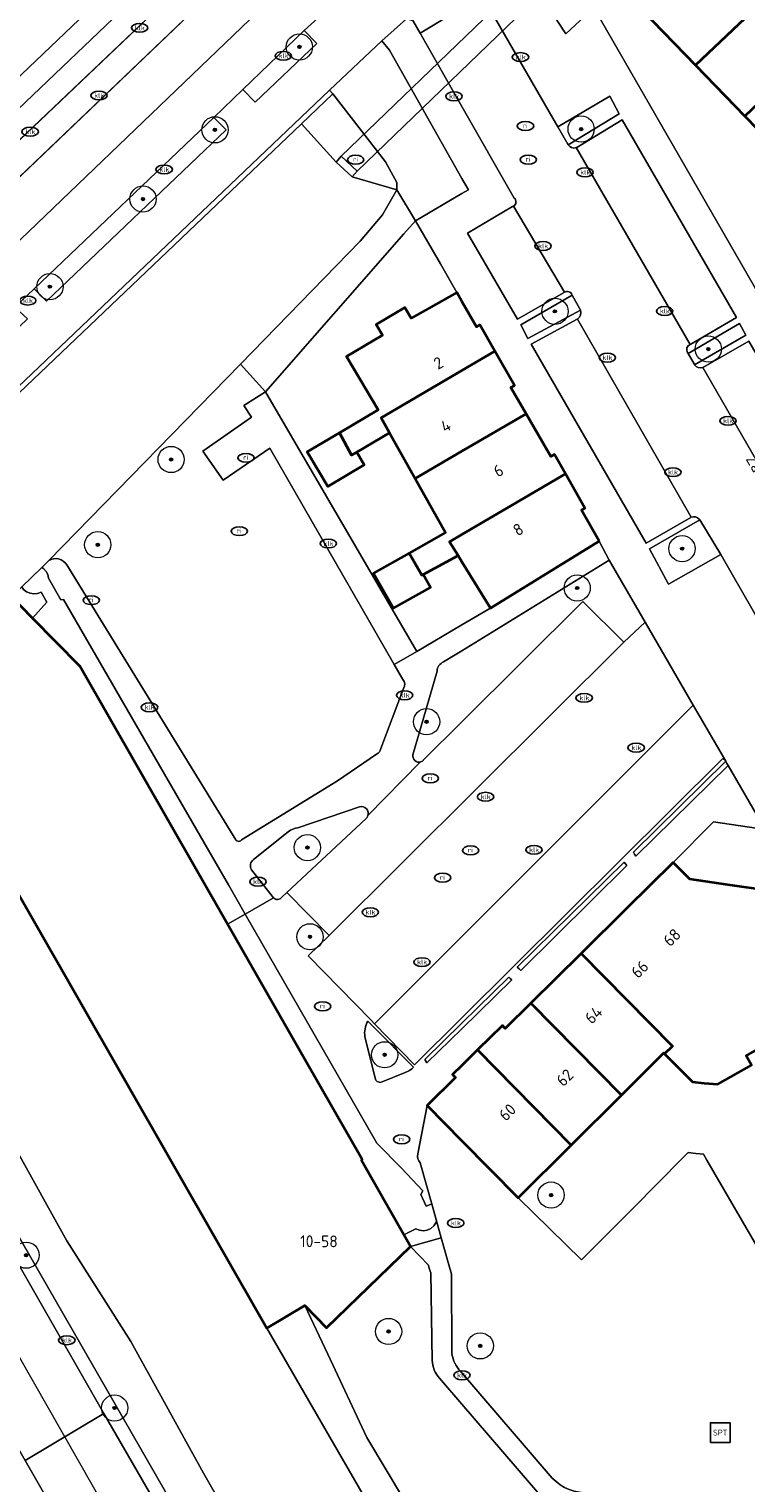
# Model space of a CAD drawing. Header units: metres. Extents: x 103671 to 105190, y 427150 to 429171.
# Tile 103 of 256: x 103967 to 104022, y 427807 to 427918. Entities that reach past the tile are written whole.
import ezdxf
from ezdxf.enums import TextEntityAlignment as Align

# ---------------------------------------------------------------- set-up
doc = ezdxf.new("R2010")
doc.units = ezdxf.units.M
for name, color, linetype, lineweight in [('B-WE-GR-BEPLANTING_CULTUUR_BODEMBEDEKKER-GV', 253, 'Continuous', 18), ('B-WE-GR-BEPLANTING_CULTUUR_HEESTERS-GV', 253, 'Continuous', 18), ('B-WE-GR-BEPLANTING_CULTUUR_ROOS-GV', 253, 'Continuous', 18), ('B-WE-GR-BOOM-S', 253, 'Continuous', 25), ('B-WE-GR-HAAG-GV', 253, 'Continuous', 13), ('B-WE-IE-MEUBILAIR-S', 253, 'Continuous', 25), ('B-WE-IE-MEUBILAIR_WEGMEUBILAIR-S', 253, 'Continuous', 25), ('B-WE-IE-TERREINAFSCHEIDING_KUNSTMATIG_MUUR-G', 253, 'IE-TERREINAFSCHEIDING_KUNSTMATIG-SO', 18), ('B-WE-IE-TERREINAFSCHEIDING_KUNSTMATIG_MUUR-GV', 253, 'Continuous', 18), ('B-WE-KW-KUNSTWERK_DUIKER-GV', 253, 'Continuous', 18), ('B-WE-OG-BEBOUWING-GV', 253, 'Continuous', 35), ('B-WE-OG-BEBOUWING-T18', 7, 'Continuous', 18), ('B-WE-OG-TERREIN_BEGROEID-GV', 253, 'Continuous', 18), ('B-WE-OG-TERREIN_ERF-GV', 253, 'Continuous', 18), ('B-WE-OG-TERREIN_OEVER-GV', 253, 'Continuous', 18), ('B-WE-OG-TERREIN_ONBEGROEID_ZAND-GV', 253, 'Continuous', 18), ('B-WE-OG-TOPOGRAFIE-T18', 7, 'Continuous', 18), ('B-WE-OG-WATER_SLOOT-GV', 253, 'Continuous', 18), ('B-WE-VH-GESLOTENVERHARDING_ASFALT-GV', 253, 'Continuous', 18), ('B-WE-VH-GESLOTENVERHARDING_BETON-GV', 253, 'Continuous', 18), ('B-WE-VH-ONVERHARD_ZAND-GV', 253, 'Continuous', 18), ('B-WE-VH-OPENVERHARDING-GV', 253, 'Continuous', 18), ('B-WE-VH-OPENVERHARDING_BETONSTRAATSTEEN-GV', 253, 'Continuous', 18), ('B-WE-VH-OPENVERHARDING_TEGEL-GV', 253, 'Continuous', 18), ('B-WE-VW-MARKERING_PICTOGRAM-G', 253, 'Continuous', 18)]:
    doc.layers.add(name, color=color, linetype=linetype, lineweight=lineweight)
doc.styles.add('NLCS-ISO', font='NLCS-ISO.ttf')
doc.styles.add('NLCS-ISO-M500-T18', font='NLCS-ISO.ttf', dxfattribs={"height": 0.9})
doc.linetypes.add('IE-TERREINAFSCHEIDING_KUNSTMATIG-SO', pattern='A,4,[82,NLCS.SHX,S=0.75,R=90,X=0,Y=0],4,-2', length=10)

# ---------------------------------------------------------------- blocks, each defined once
blk = doc.blocks.new('SIE-MEUBILAIR_PUT_KOLK-SO')
blk.add_ellipse((0, 0), major_axis=(1.25, 0), ratio=0.54)
at = {"style": 'NLCS-ISO'}
blk.add_text('klk', height=0.75, dxfattribs=at).set_placement((0.03, 0), align=Align.MIDDLE_CENTER)
blk = doc.blocks.new('SIE-MEUBILAIR_PUT_RIOOLPUT-SO')
blk.add_ellipse((0, 0), major_axis=(1.25, 0), ratio=0.54)
at = {"style": 'NLCS-ISO'}
blk.add_text('ri', height=0.75, dxfattribs=at).set_placement((-0.04, 0.07), align=Align.MIDDLE_CENTER)
blk = doc.blocks.new('SIE-WEG_SPEELTOESTEL-SO')
at = {"flags": 128}
blk.add_lwpolyline([(-3.75, -3.75), (3.75, -3.75), (3.75, 3.75), (-3.75, 3.75)], close=True, dxfattribs=at)
at = {"style": 'NLCS-ISO'}
blk.add_text('SPT', height=2.25, dxfattribs=at).set_placement((0, 0), align=Align.MIDDLE_CENTER)
blk = doc.blocks.new('SGR-BOOM_GBKN-SO')
at = {"linetype": 'ByBlock', "lineweight": 18}
h = blk.add_hatch(color=0, dxfattribs=at)
h.dxf.hatch_style = 1
edge = h.paths.add_edge_path()
edge.add_arc((0, 0), 0.25, 0, 360)
at = {"color": 0, "linetype": 'ByBlock', "lineweight": 18}
for radius in [2, 0.25]:
    blk.add_circle((0, 0), radius, dxfattribs=at)
at = {"color": 0, "linetype": 'ByBlock', "lineweight": 18, "style": 'NLCS-ISO'}
blk.add_attdef('SOORT', (2.5, 0), '', height=1.5, dxfattribs=at)

msp = doc.modelspace()

# ---------------------------------------------------------------- linework, layer by layer
at = {"layer": 'B-WE-GR-BEPLANTING_CULTUUR_BODEMBEDEKKER-GV', "flags": 128}
msp.add_lwpolyline([(103995.576, 427902.51), (103996.454, 427903.51), (103995.019, 427905.863), (103993.944, 427903.951), (103992.228, 427901.948), (103983.087, 427892.58), (103984.992, 427890.457)], close=True, dxfattribs=at)
at = {"layer": 'B-WE-GR-BEPLANTING_CULTUUR_HEESTERS-GV', "flags": 128}
for points in [[(104012.365, 427871.364), (104013.988, 427872.889), (104011.247, 427877.621), (104000, 427870.72), (103998.604, 427869.863)], [(103997.075, 427862.385), (104000, 427865.293), (104009.23, 427874.468), (104012.365, 427871.364)], [(103998.098, 427869.162), (103996.257, 427862.787)], [(103992.187, 427858.818), (103987.481, 427857.211)], [(103986.246, 427851.919), (103986.63, 427852.277), (103992.685, 427857.916)], [(103986.743, 427856.916), (103984.083, 427854.791)], [(103983.942, 427854.014), (103985.617, 427851.864)], [(103996.308, 427838.952), (103993.18, 427842.102), (103992.811, 427842.474)], [(103992.59, 427841.275), (103993.392, 427838.041)], [(103993.917, 427837.832), (103995.658, 427838.541)]]:
    msp.add_lwpolyline(points, dxfattribs=at)
at = {"layer": 'B-WE-GR-BEPLANTING_CULTUUR_HEESTERS-GV'}
for points in [[(103998.604, 427869.863, 0.296784), (103998.098, 427869.162)], [(103996.257, 427862.787, 0.5764719), (103996.858, 427862.24)], [(103996.858, 427862.24, 0.1434655), (103997.075, 427862.385)], [(103992.825, 427858.135, 0.5942045), (103992.187, 427858.818)], [(103992.685, 427857.916, 0.119507), (103992.825, 427858.135)], [(103987.481, 427857.211, 0.1282737), (103986.743, 427856.916)], [(103984.083, 427854.791, 0.3695776), (103983.942, 427854.014)], [(103985.617, 427851.864, 0.4533911), (103986.246, 427851.919)], [(103992.811, 427842.474, 0.158676), (103992.59, 427841.275)], [(103995.658, 427838.541, 0.1099996), (103996.308, 427838.952)], [(103993.392, 427838.041, 0.4203125), (103993.917, 427837.832)]]:
    msp.add_lwpolyline(points, format="xyb", dxfattribs=at)
at = {"layer": 'B-WE-GR-BEPLANTING_CULTUUR_ROOS-GV', "flags": 128}
for points in [[(104012.002, 427911.652), (104011.293, 427912.999), (104007.311, 427910.681), (104008.083, 427909.339)], [(104008.107, 427909.296), (104012.002, 427911.652)], [(104021.184, 427895.678), (104017.262, 427893.395), (104017.718, 427892.596)], [(104017.758, 427892.529), (104021.66, 427894.774), (104021.184, 427895.678)]]:
    msp.add_lwpolyline(points, dxfattribs=at)
at = {"layer": 'B-WE-GR-BEPLANTING_CULTUUR_ROOS-GV'}
for points in [[(104008.083, 427909.339, 0.045361), (104008.107, 427909.296)], [(104017.718, 427892.596, 0.0285763), (104017.758, 427892.529)]]:
    msp.add_lwpolyline(points, format="xyb", dxfattribs=at)
at = {"layer": 'B-WE-GR-BEPLANTING_CULTUUR_ROOS-GV', "flags": 128}
for points in [[(104009.045, 427896.698), (104009.038, 427896.716), (104009.031, 427896.734), (104008.425, 427897.821), (104004.483, 427895.568), (104005.038, 427894.539)], [(104018.151, 427880.703), (104014.307, 427878.486), (104015.773, 427875.78), (104019.774, 427878.056)]]:
    msp.add_lwpolyline(points, close=True, dxfattribs=at)
at = {"layer": 'B-WE-GR-HAAG-GV', "flags": 128}
for points in [[(103987.978, 427927.66), (103986.595, 427929.06), (103949.543, 427893.804)], [(103951.715, 427892.987), (103952.424, 427893.727), (103987.978, 427927.66)]]:
    msp.add_lwpolyline(points, dxfattribs=at)
for points in [[(103988.927, 427917.026), (103987.962, 427918.008), (103983.286, 427913.522), (103984.211, 427912.55)], [(103982.007, 427910.444), (103981.058, 427911.395), (103967.355, 427898.327), (103968.288, 427897.364)], [(104020.314, 427861.962), (104020.224, 427862.124), (104020.135, 427862.285), (104013.103, 427855.349), (104013.182, 427855.203), (104013.262, 427855.057)], [(104004.215, 427846.591), (104004.361, 427846.456), (104004.507, 427846.32), (104012.575, 427854.345), (104012.484, 427854.468), (104012.394, 427854.591)], [(104000, 427842.318), (103997.161, 427839.531), (103997.246, 427839.408), (103997.332, 427839.285), (104000, 427841.892), (104003.807, 427845.613), (104003.693, 427845.722), (104003.579, 427845.831)]]:
    msp.add_lwpolyline(points, close=True, dxfattribs=at)
at = {"layer": 'B-WE-IE-TERREINAFSCHEIDING_KUNSTMATIG_MUUR-G', "flags": 128}
msp.add_lwpolyline([(103945.385, 427861.344), (103945.724, 427861.554), (103945.02, 427862.768), (103942.226, 427867.581), (103944.034, 427869.302), (103950.556, 427875.508), (103987.741, 427910.895), (103990.152, 427913.19), (103989.895, 427913.457), (103941.749, 427867.66)], close=True, dxfattribs=at)
at = {"layer": 'B-WE-IE-TERREINAFSCHEIDING_KUNSTMATIG_MUUR-GV', "flags": 128}
msp.add_lwpolyline([(103945.724, 427861.554), (103945.02, 427862.768), (103942.226, 427867.581), (103944.034, 427869.302), (103950.556, 427875.508), (103987.741, 427910.895), (103990.152, 427913.19), (103989.895, 427913.457), (103941.749, 427867.66), (103945.385, 427861.344)], close=True, dxfattribs=at)
at = {"layer": 'B-WE-KW-KUNSTWERK_DUIKER-GV', "flags": 128}
msp.add_lwpolyline([(103992.014, 427907.286), (104008.397, 427923.109), (104007.102, 427924.151), (103990.792, 427908.432)], close=True, dxfattribs=at)
at = {"layer": 'B-WE-OG-BEBOUWING-GV', "flags": 128}
for points in [[(104017.838, 427915.365), (104024.498, 427921.701), (104024.376, 427921.829), (104025.644, 427923.035), (104021.701, 427927.179), (104013.734, 427919.598)], [(104028.222, 427917.791), (104024.498, 427921.701), (104017.838, 427915.365), (104021.596, 427911.488)], [(104025.355, 427907.61), (104031.946, 427913.88), (104028.222, 427917.791), (104021.596, 427911.488)], [(103991.97, 427885.855), (103994.472, 427887.338), (103993.829, 427888.483), (104000, 427892.086), (104002.515, 427893.555), (104001.369, 427895.569), (104001.099, 427895.416), (104000, 427897.348), (103999.606, 427898.04), (103997.436, 427896.806), (103996.118, 427896.076), (103995.639, 427896.885), (103993.455, 427895.591), (103993.934, 427894.782), (103991.198, 427893.162), (103993.609, 427889.092), (103990.643, 427887.336), (103991.575, 427885.621)], [(104004.896, 427888.785), (104003.73, 427890.791), (104003.999, 427890.947), (104002.515, 427893.555), (104000, 427892.086), (103993.829, 427888.483), (103994.472, 427887.338), (103996.436, 427883.844), (104000, 427885.926)], [(103995.974, 427878.169), (103996.937, 427876.477), (103997.031, 427876.528), (103999.704, 427877.986), (103999.058, 427879.03), (104000, 427879.58), (104007.905, 427884.196), (104007.055, 427885.684), (104006.786, 427885.531), (104004.896, 427888.785), (104000, 427885.926), (103996.436, 427883.844), (103998.749, 427879.729)], [(103991.97, 427885.855), (103991.575, 427885.621), (103990.643, 427887.336), (103988.188, 427885.882), (103989.758, 427883.232), (103992.546, 427884.883)], [(104010.47, 427879.082), (104009.127, 427881.432), (104009.391, 427881.597), (104007.905, 427884.196), (104000, 427879.58), (103999.058, 427879.03), (103999.704, 427877.986), (104000, 427877.507), (104002.192, 427873.963)], [(103958.226, 427873.669), (103959.43, 427871.589), (103956.073, 427869.711), (103985.099, 427819.059), (103988.009, 427820.773), (103989.65, 427819.076), (103996.068, 427825.279), (103995.558, 427826.176), (103992.336, 427831.846), (103992.39, 427831.925), (103988.015, 427839.532), (103982.104, 427849.852), (103970.824, 427869.543), (103967.231, 427873.202), (103965.615, 427874.848), (103962.65, 427877.868)], [(103997.031, 427876.528), (103996.937, 427876.477), (103995.974, 427878.169), (103993.257, 427876.643), (103994.766, 427873.958), (103997.59, 427875.545)], [(104015.471, 427839.985), (104017.587, 427837.826), (104018.494, 427837.744), (104019.542, 427837.649), (104022.1, 427839.112), (104021.698, 427839.81), (104030.191, 427844.704), (104027.729, 427848.968), (104025.154, 427853.43), (104023.528, 427852.399), (104020.304, 427852.872), (104017.388, 427853.299), (104016.12, 427854.567), (104012.567, 427851.057), (104009.101, 427847.633), (104016.06, 427840.564)], [(104009.101, 427847.633), (104005.259, 427843.838), (104012.172, 427836.815), (104015.417, 427840.041), (104015.471, 427839.985), (104016.06, 427840.564)], [(104001.193, 427840.271), (104008.343, 427833.008), (104012.172, 427836.815), (104005.259, 427843.838), (104003.297, 427841.899), (104003.083, 427842.131)], [(104008.343, 427833.008), (104001.193, 427840.271), (104000, 427839.096), (103999.284, 427838.391), (103999.515, 427838.156), (103997.356, 427836.03), (104000, 427833.344), (104004.294, 427828.982)]]:
    msp.add_lwpolyline(points, close=True, dxfattribs=at)
at = {"layer": 'B-WE-OG-TERREIN_BEGROEID-GV', "flags": 128}
for points in [[(104007.01, 427922.437), (104003.716, 427926.105), (104002.947, 427925.373), (104007.928, 427917.759), (104010.071, 427919.743)], [(103993.878, 427917.223), (103989.895, 427913.457), (103990.152, 427913.19), (103994.173, 427907.993), (103995.028, 427906.418), (103995.019, 427905.863), (103996.454, 427903.51), (104000, 427905.577), (104000.488, 427905.861), (104000, 427906.724), (103994.459, 427916.523)], [(103990.152, 427913.19), (103987.741, 427910.895), (103990.386, 427907.985), (103990.792, 427908.432), (103992.014, 427907.286), (103991.616, 427906.87), (103995.019, 427905.863), (103995.028, 427906.418), (103994.173, 427907.993)], [(104047.939, 427682.063), (104048.905, 427682.357), (104007.37, 427754.423), (104000, 427767.231), (103945.724, 427861.554), (103945.385, 427861.344), (103941.749, 427867.66), (103941.522, 427866.918), (103944.348, 427861.927), (103945.99, 427859.09), (103972.658, 427812.542), (104000, 427765.305), (104015.838, 427737.377), (104020.675, 427728.978), (104023.561, 427723.965)]]:
    msp.add_lwpolyline(points, close=True, dxfattribs=at)
for points in [[(103985.334, 427886.16), (103981.774, 427883.731), (103980.212, 427885.934), (103983.939, 427888.532), (103983.346, 427889.427), (103984.992, 427890.457), (103983.087, 427892.58), (103968.458, 427877.587)], [(103995.487, 427868.52), (103994.824, 427869.672), (103985.334, 427886.16)], [(103969.834, 427877.271), (103982.731, 427856.293)], [(103993.798, 427863.247), (103995.541, 427867.839)], [(103983.176, 427856.283), (103990.508, 427860.801), (103993.48, 427862.835)], [(103971.506, 427800.481), (103966.657, 427808.96), (103956.824, 427826.075), (103939.835, 427855.611), (103938.172, 427858.501), (103936.526, 427861.369), (103932.809, 427857.84), (103935.571, 427852.903), (103949.69, 427828.31), (103961.835, 427807.237), (103967.24, 427797.841)], [(104009.732, 427806.487), (104024.627, 427804.808), (104025.344, 427804.89), (104032.398, 427808.269), (104029.554, 427813.177), (104026.847, 427817.848), (104024.913, 427821.187), (104024.137, 427822.52), (104021.421, 427827.187), (104018.705, 427831.855), (104018.439, 427832.313), (104017.852, 427832.375), (104017.262, 427832.437), (104016.87, 427832.042), (104013.065, 427828.211), (104011.921, 427827.059), (104009.116, 427824.263), (104004.294, 427828.982), (104000, 427833.344), (103997.356, 427836.03), (103996.638, 427832.34)], [(103996.821, 427831.664), (103997.723, 427828.442), (103998.063, 427827.228), (103998.424, 427825.939), (103999.199, 427823.171), (103999.229, 427817.08)], [(103997.447, 427823.854), (103996.068, 427825.279), (103989.65, 427819.076), (103988.009, 427820.773), (103989.769, 427817.08), (103992.752, 427810.718), (103998.402, 427801.232), (104000, 427799.666), (104001.874, 427797.829), (104000.653, 427799.894), (104005.032, 427804.058), (104007.532, 427801.51), (104007.759, 427803.929)], [(103997.73, 427816.59), (103997.631, 427823.261)], [(103999.895, 427815.765), (104000, 427815.643), (104006.891, 427807.622)], [(104000, 427813.245), (103998.275, 427815.245)], [(104007.508, 427804.54), (104000, 427813.245)]]:
    msp.add_lwpolyline(points, dxfattribs=at)
at = {"layer": 'B-WE-OG-TERREIN_BEGROEID-GV'}
for points in [[(103968.458, 427877.587, -0.4244002), (103969.834, 427877.271)], [(103995.541, 427867.839, 0.3380632), (103995.487, 427868.52)], [(103993.48, 427862.835, 0.2729896), (103993.798, 427863.247)], [(103982.731, 427856.293, 0.5077691), (103983.176, 427856.283)], [(103996.638, 427832.34, 0.3006867), (103996.821, 427831.664)], [(103997.631, 427823.261, -0.0717663), (103997.447, 427823.854)], [(103998.275, 427815.245, -0.1726273), (103997.73, 427816.59)], [(103999.229, 427817.08, 0.1434977), (103999.895, 427815.765)], [(104006.891, 427807.622, 0.2190595), (104009.732, 427806.487)]]:
    msp.add_lwpolyline(points, format="xyb", dxfattribs=at)
at = {"layer": 'B-WE-OG-TERREIN_ERF-GV', "flags": 128}
for points in [[(104065.474, 427971.995), (104011.871, 427921.466), (104011.162, 427920.797), (104010.071, 427919.743), (104028.905, 427887.073), (104051.965, 427908.894), (104052.199, 427909.835), (104055.415, 427906.317), (104052.135, 427906.433), (104052.085, 427906.385), (104053.781, 427906.345), (104055.514, 427904.529), (104049.375, 427898.671), (104046.814, 427901.355), (104029.948, 427885.261), (104043.898, 427860.845), (104059.681, 427875.75)], [(104022.1, 427839.112), (104019.542, 427837.649), (104018.494, 427837.744), (104017.587, 427837.826), (104015.471, 427839.985), (104015.417, 427840.041), (104012.172, 427836.815), (104008.343, 427833.008), (104004.294, 427828.982), (104009.116, 427824.263), (104011.921, 427827.059), (104013.065, 427828.211), (104016.87, 427832.042), (104017.262, 427832.437), (104017.852, 427832.375), (104018.439, 427832.313), (104018.705, 427831.855), (104021.421, 427827.187), (104024.137, 427822.52)]]:
    msp.add_lwpolyline(points, dxfattribs=at)
for points in [[(104039.335, 427906.122), (104039.479, 427905.971), (104040.649, 427907.084), (104044.592, 427902.94), (104036.093, 427894.855), (104032.006, 427899.151), (104028.284, 427903.063), (104028.209, 427903.142), (104028.967, 427903.884), (104025.355, 427907.61), (104021.596, 427911.488), (104017.838, 427915.365), (104013.734, 427919.598), (104021.701, 427927.179), (104025.644, 427923.035), (104024.376, 427921.829), (104024.498, 427921.701), (104028.222, 427917.791), (104031.946, 427913.88), (104035.61, 427910.033)], [(103996.436, 427883.844), (103994.472, 427887.338), (103991.97, 427885.855), (103992.546, 427884.883), (103989.758, 427883.232), (103988.188, 427885.882), (103990.643, 427887.336), (103993.609, 427889.092), (103991.198, 427893.162), (103993.934, 427894.782), (103993.455, 427895.591), (103995.639, 427896.885), (103996.118, 427896.076), (103997.436, 427896.806), (103999.606, 427898.04), (103998.359, 427900.232), (103996.454, 427903.51), (103995.576, 427902.51), (103984.992, 427890.457), (103996.558, 427870.67), (104000, 427872.682), (104002.137, 427873.931), (104002.192, 427873.963), (104000, 427877.507), (103999.704, 427877.986), (103997.031, 427876.528), (103997.59, 427875.545), (103994.766, 427873.958), (103993.257, 427876.643), (103995.974, 427878.169), (103998.749, 427879.729)], [(104023.145, 427857.088), (104019.19, 427857.674), (104016.12, 427854.567), (104017.388, 427853.299), (104020.304, 427852.872), (104023.528, 427852.399), (104025.154, 427853.43)]]:
    msp.add_lwpolyline(points, close=True, dxfattribs=at)
at = {"layer": 'B-WE-OG-TERREIN_OEVER-GV', "flags": 128}
msp.add_lwpolyline([(103945.724, 427861.554), (104000, 427767.231), (104007.37, 427754.423), (104048.905, 427682.357), (104052.897, 427683.573), (104050.281, 427686.91), (104049.344, 427688.106), (104043.719, 427697.466), (104038.242, 427706.763), (104032.282, 427717.109), (104027.119, 427726.532), (104020.802, 427737.445), (104016.144, 427745.545), (104008.001, 427759.669), (104001.957, 427770.078), (103998.725, 427775.073), (103997.865, 427777.738), (103994.801, 427782.628), (103989.638, 427791.715), (103984.874, 427799.962), (103980.278, 427808), (103974.717, 427818.031), (103969.848, 427825.712), (103965.882, 427832.847)], dxfattribs=at)
msp.add_lwpolyline([(103989.769, 427817.08), (103988.009, 427820.773), (103985.099, 427819.059), (103998.491, 427795.913), (104000, 427796.768), (104001.874, 427797.829), (104000, 427799.666), (103998.402, 427801.232), (103992.752, 427810.718)], close=True, dxfattribs=at)
at = {"layer": 'B-WE-OG-TERREIN_ONBEGROEID_ZAND-GV', "flags": 128}
for points in [[(103987.978, 427927.66), (103986.595, 427929.06), (103951.977, 427896.182), (103950.41, 427894.546)], [(103942.264, 427884.846), (103950.251, 427891.65), (103953.464, 427894.663), (103987.978, 427927.66)]]:
    msp.add_lwpolyline(points, dxfattribs=at)
for points in [[(103987.962, 427918.008), (103983.286, 427913.522), (103984.211, 427912.55), (103988.927, 427917.026)], [(103981.058, 427911.395), (103967.355, 427898.327), (103968.288, 427897.364), (103982.007, 427910.444)]]:
    msp.add_lwpolyline(points, close=True, dxfattribs=at)
at = {"layer": 'B-WE-OG-WATER_SLOOT-GV', "flags": 128}
msp.add_lwpolyline([(103995.019, 427905.863), (103991.616, 427906.87), (103990.386, 427907.985), (103987.741, 427910.895), (103950.556, 427875.508), (103944.034, 427869.302), (103945.798, 427867.264), (103944.812, 427866.257), (103945.756, 427865.25), (103946.805, 427866.194), (103948.107, 427864.977), (103958.226, 427873.669), (103962.65, 427877.868), (103965.615, 427874.848), (103966.393, 427875.598), (103967.927, 427877.075), (103968.458, 427877.587), (103983.087, 427892.58), (103992.228, 427901.948), (103993.944, 427903.951)], close=True, dxfattribs=at)
for points in [[(103998.491, 427795.913), (103985.099, 427819.059), (103956.073, 427869.711)], [(103965.882, 427832.847), (103969.848, 427825.712), (103974.717, 427818.031), (103980.278, 427808), (103984.874, 427799.962)]]:
    msp.add_lwpolyline(points, dxfattribs=at)
at = {"layer": 'B-WE-VH-GESLOTENVERHARDING_ASFALT-GV', "flags": 128}
for points in [[(103950.41, 427894.546), (103951.977, 427896.182), (103986.595, 427929.06), (103996.367, 427938.374), (104000, 427941.834), (104036.916, 427976.978), (104034.44, 427979.466), (104024.677, 427970.135), (104000, 427946.752), (103991.382, 427938.586)], [(104000.789, 427930.151), (104002.765, 427932.103), (104015.74, 427944.469), (104017.021, 427945.682), (104022.057, 427950.5), (104024.162, 427952.485), (104033.551, 427961.416), (104035, 427962.773), (104041.809, 427969.239), (104036.818, 427974.165), (104028.157, 427965.903), (104000, 427939.106), (103997.742, 427936.957), (103987.978, 427927.66), (103953.464, 427894.663), (103950.251, 427891.65), (103942.264, 427884.846)], [(103991.382, 427938.586), (103987.216, 427934.53), (103949.394, 427898.488), (103946.75, 427895.977)], [(103942.839, 427873.801), (103943.775, 427874.891), (103953.269, 427884.87), (103954.355, 427885.883), (103965.876, 427896.918), (103967.355, 427898.327), (103981.058, 427911.395), (103983.286, 427913.522), (103987.962, 427918.008), (103990.062, 427919.929), (103990.462, 427920.31), (103999.228, 427928.663)], [(103990.911, 427760.53), (103994.192, 427755.107), (103995.762, 427752.131), (104011.681, 427724.44), (104020.675, 427728.978), (104015.838, 427737.377), (104000, 427765.305), (103972.658, 427812.542), (103966.657, 427808.96), (103971.506, 427800.481)]]:
    msp.add_lwpolyline(points, dxfattribs=at)
msp.add_lwpolyline([(103945.99, 427859.09), (103939.835, 427855.611), (103956.824, 427826.075), (103966.657, 427808.96), (103972.658, 427812.542)], close=True, dxfattribs=at)
at = {"layer": 'B-WE-VH-GESLOTENVERHARDING_BETON-GV', "flags": 128}
msp.add_lwpolyline([(103990.386, 427907.985), (103991.616, 427906.87), (103992.014, 427907.286), (103990.792, 427908.432)], close=True, dxfattribs=at)
at = {"layer": 'B-WE-VH-ONVERHARD_ZAND-GV', "flags": 128}
for points in [[(104020.314, 427861.962), (104020.224, 427862.124), (104020.135, 427862.285), (104013.103, 427855.349), (104013.182, 427855.203), (104013.262, 427855.057)], [(104004.215, 427846.591), (104004.361, 427846.456), (104004.507, 427846.32), (104012.575, 427854.345), (104012.484, 427854.468), (104012.394, 427854.591)], [(104000, 427842.318), (103997.161, 427839.531), (103997.246, 427839.408), (103997.332, 427839.285), (104000, 427841.892), (104003.807, 427845.613), (104003.693, 427845.722), (104003.579, 427845.831)]]:
    msp.add_lwpolyline(points, close=True, dxfattribs=at)
at = {"layer": 'B-WE-VH-OPENVERHARDING-GV', "flags": 128}
for points in [[(104010.071, 427919.743), (104007.928, 427917.759), (104002.947, 427925.373), (104000.551, 427923.704), (104001.183, 427921.336), (104001.556, 427920.687), (104007.311, 427910.681), (104011.293, 427912.999), (104012.002, 427911.652), (104008.107, 427909.296)], [(104035.817, 427861.095), (104035.82, 427861.089), (104039.844, 427863.317), (104042.151, 427859.159), (104043.898, 427860.845), (104029.948, 427885.261), (104028.905, 427887.073), (104010.071, 427919.743)], [(103995.77, 427918.912), (103993.878, 427917.223), (103994.459, 427916.523), (104000, 427906.724), (104000.488, 427905.861), (104000, 427905.577), (103996.454, 427903.51), (103998.359, 427900.232), (103999.606, 427898.04), (104000, 427897.348), (104001.099, 427895.416), (104001.369, 427895.569), (104002.515, 427893.555), (104003.999, 427890.947), (104003.73, 427890.791), (104004.896, 427888.785), (104006.786, 427885.531), (104007.055, 427885.684), (104007.905, 427884.196), (104009.391, 427881.597), (104009.127, 427881.432), (104010.47, 427879.082), (104011.247, 427877.621), (104013.988, 427872.889), (104017.652, 427866.568), (104020.135, 427862.285), (104020.224, 427862.124), (104020.314, 427861.962), (104023.145, 427857.088)], [(104003.988, 427905.241), (104000, 427912.224), (103996.806, 427917.816), (103996.253, 427918.785)], [(104008.712, 427909.086), (104008.737, 427909.096), (104008.761, 427909.107), (104012.235, 427911.209), (104020.951, 427896.121), (104017.476, 427894.098)], [(104007.754, 427898.013), (104004.246, 427896.008), (104000.417, 427902.556), (104003.867, 427904.594)], [(104009.045, 427896.698), (104005.038, 427894.539), (104004.483, 427895.568), (104008.425, 427897.821), (104008.4, 427897.865)], [(104017.5, 427880.9), (104017.481, 427880.892), (104017.462, 427880.883), (104014.069, 427878.926), (104005.275, 427894.099), (104008.787, 427895.991), (104008.799, 427895.998), (104008.81, 427896.006)], [(104017.227, 427893.457), (104017.262, 427893.395), (104021.184, 427895.678), (104021.66, 427894.774), (104017.758, 427892.529)], [(104018.381, 427892.32), (104018.408, 427892.33), (104018.434, 427892.341), (104021.893, 427894.331), (104039.602, 427863.754), (104036.065, 427861.796), (104036.057, 427861.792), (104036.048, 427861.788)], [(104028.752, 427862.432), (104019.774, 427878.056), (104015.773, 427875.78), (104014.307, 427878.486), (104018.151, 427880.703), (104018.12, 427880.754)]]:
    msp.add_lwpolyline(points, dxfattribs=at)
at = {"layer": 'B-WE-VH-OPENVERHARDING-GV'}
for points in [[(104008.107, 427909.296, 0.3569462), (104008.712, 427909.086)], [(104003.867, 427904.594, 0.0580691), (104003.937, 427904.626)], [(104003.937, 427904.626, 0.5165859), (104003.988, 427905.241)], [(104007.82, 427898.059, 0.0550097), (104007.754, 427898.013)], [(104008.4, 427897.865, 0.4441661), (104007.82, 427898.059)], [(104008.81, 427896.006, 0.3379285), (104009.045, 427896.698)], [(104017.412, 427894.076, 0.4613604), (104017.227, 427893.457)], [(104017.476, 427894.098, 0.0375672), (104017.412, 427894.076)], [(104017.758, 427892.529, 0.3304937), (104018.381, 427892.32)], [(104018.12, 427880.754, 0.3132833), (104017.5, 427880.9)]]:
    msp.add_lwpolyline(points, format="xyb", dxfattribs=at)
at = {"layer": 'B-WE-VH-OPENVERHARDING_BETONSTRAATSTEEN-GV', "flags": 128}
for points in [[(103946.75, 427895.977), (103949.394, 427898.488), (103987.216, 427934.53), (103985.986, 427936.744)], [(103941.201, 427867.622), (103941.522, 427866.918), (103941.749, 427867.66), (103989.895, 427913.457), (103993.878, 427917.223), (103995.77, 427918.912), (103990.462, 427920.31), (103990.062, 427919.929), (103987.962, 427918.008), (103988.927, 427917.026), (103984.211, 427912.55), (103983.286, 427913.522)], [(104008.083, 427909.339), (104007.311, 427910.681), (104001.556, 427920.687), (103996.806, 427917.816), (104000, 427912.224), (104003.988, 427905.241)], [(103983.286, 427913.522), (103981.058, 427911.395), (103982.007, 427910.444), (103968.288, 427897.364), (103967.355, 427898.327), (103965.876, 427896.918), (103966.827, 427896.028), (103955.252, 427884.96), (103954.355, 427885.883), (103953.269, 427884.87), (103943.775, 427874.891), (103942.839, 427873.801)], [(104012.235, 427911.209), (104008.761, 427909.107), (104008.737, 427909.096), (104008.712, 427909.086), (104017.412, 427894.076)], [(104017.476, 427894.098), (104020.951, 427896.121), (104012.235, 427911.209)], [(104017.412, 427894.076), (104008.712, 427909.086)], [(104003.867, 427904.594), (104000.417, 427902.556), (104004.246, 427896.008), (104007.754, 427898.013)], [(104003.937, 427904.626), (104007.82, 427898.059)], [(104007.82, 427898.059), (104003.937, 427904.626)], [(104008.4, 427897.865), (104008.425, 427897.821), (104009.031, 427896.734), (104009.038, 427896.716), (104009.045, 427896.698)], [(104008.81, 427896.006), (104017.5, 427880.9)], [(104017.718, 427892.596), (104017.262, 427893.395), (104017.227, 427893.457)], [(104036.048, 427861.788), (104036.025, 427861.778), (104018.381, 427892.32)], [(104018.12, 427880.754), (104018.151, 427880.703), (104019.774, 427878.056), (104028.752, 427862.432)], [(104012.365, 427871.364), (104009.23, 427874.468), (104000, 427865.293), (103997.075, 427862.385)], [(103992.685, 427857.916), (103986.63, 427852.277), (103989.856, 427848.998), (104012.365, 427871.364)], [(103996.858, 427862.24), (103996.823, 427862.205), (103992.828, 427858.138), (103992.825, 427858.135)]]:
    msp.add_lwpolyline(points, dxfattribs=at)
for points in [[(104000.551, 427923.704), (103999.228, 427928.663), (103990.462, 427920.31), (103995.77, 427918.912), (103996.253, 427918.785), (103996.806, 427917.816), (104001.556, 427920.687), (104001.183, 427921.336)], [(104008.81, 427896.006), (104008.799, 427895.998), (104008.787, 427895.991), (104005.275, 427894.099), (104014.069, 427878.926), (104017.462, 427880.883), (104017.481, 427880.892), (104017.5, 427880.9)], [(104018.434, 427892.341), (104018.408, 427892.33), (104018.381, 427892.32), (104036.025, 427861.778), (104036.048, 427861.788), (104036.057, 427861.792), (104036.065, 427861.796), (104039.602, 427863.754), (104021.893, 427894.331)], [(104017.652, 427866.568), (104013.988, 427872.889), (104012.365, 427871.364), (103989.856, 427848.998), (103988.258, 427847.444), (103993.061, 427842.53), (103993.332, 427842.253)], [(104019.911, 427862.492), (104020.135, 427862.285), (104017.652, 427866.568), (103993.332, 427842.253), (103996.384, 427839.131), (104000, 427842.721)]]:
    msp.add_lwpolyline(points, close=True, dxfattribs=at)
at = {"layer": 'B-WE-VH-OPENVERHARDING_BETONSTRAATSTEEN-GV'}
for points in [[(104008.107, 427909.296, -0.045361), (104008.083, 427909.339)], [(104008.712, 427909.086, -0.3569462), (104008.107, 427909.296)], [(104003.937, 427904.626, -0.0580691), (104003.867, 427904.594)], [(104003.988, 427905.241, -0.5165859), (104003.937, 427904.626)], [(104007.754, 427898.013, -0.0550097), (104007.82, 427898.059)], [(104007.82, 427898.059, -0.4441661), (104008.4, 427897.865)], [(104009.045, 427896.698, -0.3379285), (104008.81, 427896.006)], [(104017.227, 427893.457, -0.4613604), (104017.412, 427894.076)], [(104017.412, 427894.076, -0.0375672), (104017.476, 427894.098)], [(104017.758, 427892.529, -0.0285763), (104017.718, 427892.596)], [(104018.381, 427892.32, -0.3304937), (104017.758, 427892.529)], [(104017.5, 427880.9, -0.3132833), (104018.12, 427880.754)], [(103997.075, 427862.385, -0.1434655), (103996.858, 427862.24)], [(103992.825, 427858.135, -0.119507), (103992.685, 427857.916)]]:
    msp.add_lwpolyline(points, format="xyb", dxfattribs=at)
at = {"layer": 'B-WE-VH-OPENVERHARDING_TEGEL-GV', "flags": 128}
for points in [[(103984.992, 427890.457), (103983.346, 427889.427), (103983.939, 427888.532), (103980.212, 427885.934), (103981.774, 427883.731), (103985.334, 427886.16), (103994.824, 427869.672), (103996.558, 427870.67)], [(103967.927, 427877.075), (103966.393, 427875.598), (103966.543, 427875.395), (103966.768, 427875.214), (103967.032, 427875.098), (103967.317, 427875.054), (103967.604, 427875.087), (103967.872, 427875.192), (103968.3, 427874.431), (103967.231, 427873.202), (103970.824, 427869.543), (103982.104, 427849.852), (103982.111, 427849.856), (103983.463, 427850.63), (103982.175, 427852.869), (103969.596, 427874.632), (103969.379, 427874.596), (103968.436, 427876.246), (103968.377, 427876.519), (103968.252, 427876.768), (103968.068, 427876.978)], [(103967.231, 427873.202), (103968.3, 427874.431), (103967.872, 427875.192), (103967.604, 427875.087), (103967.317, 427875.054), (103967.032, 427875.098), (103966.768, 427875.214), (103966.543, 427875.395), (103966.393, 427875.598), (103965.615, 427874.848)], [(104004.507, 427846.32), (104004.361, 427846.456), (104004.215, 427846.591), (104012.394, 427854.591), (104012.484, 427854.468), (104012.575, 427854.345)], [(103997.723, 427828.442), (103997.662, 427828.496), (103997.28, 427828.36), (103996.856, 427829.254), (103997.014, 427829.523), (103995.381, 427831.244), (103993.51, 427833.166), (103983.463, 427850.63), (103982.111, 427849.856), (103982.104, 427849.852), (103988.015, 427839.532), (103992.39, 427831.925), (103992.336, 427831.846), (103995.558, 427826.176), (103996.491, 427826.625), (103996.766, 427826.516), (103997.061, 427826.485), (103997.353, 427826.533), (103997.622, 427826.657), (103997.848, 427826.848), (103998.016, 427827.092), (103998.063, 427827.228)], [(103997.246, 427839.408), (103997.161, 427839.531), (104000, 427842.318), (104003.579, 427845.831), (104003.693, 427845.722), (104003.807, 427845.613), (104000, 427841.892), (103997.332, 427839.285)], [(103996.068, 427825.279), (103998.424, 427825.939), (103998.063, 427827.228), (103998.016, 427827.092), (103997.848, 427826.848), (103997.622, 427826.657), (103997.353, 427826.533), (103997.061, 427826.485), (103996.766, 427826.516), (103996.491, 427826.625), (103995.558, 427826.176)]]:
    msp.add_lwpolyline(points, close=True, dxfattribs=at)
for points in [[(103998.604, 427869.863), (104000, 427870.72), (104011.247, 427877.621), (104010.47, 427879.082), (104002.192, 427873.963), (104002.137, 427873.931), (104000, 427872.682), (103996.558, 427870.67), (103994.824, 427869.672), (103995.487, 427868.52)], [(103968.458, 427877.587), (103967.927, 427877.075), (103968.068, 427876.978), (103968.252, 427876.768), (103968.377, 427876.519), (103968.436, 427876.246), (103969.379, 427874.596), (103969.596, 427874.632), (103982.175, 427852.869), (103983.463, 427850.63), (103985.617, 427851.864), (103983.942, 427854.014)], [(103982.731, 427856.293), (103969.834, 427877.271)], [(103996.257, 427862.787), (103998.098, 427869.162)], [(103995.541, 427867.839), (103993.798, 427863.247)], [(103993.48, 427862.835), (103990.508, 427860.801), (103983.176, 427856.283)], [(103996.638, 427832.34), (103997.356, 427836.03), (103999.515, 427838.156), (103999.284, 427838.391), (104000, 427839.096), (104001.193, 427840.271), (104003.083, 427842.131), (104003.297, 427841.899), (104005.259, 427843.838), (104009.101, 427847.633), (104012.567, 427851.057), (104016.12, 427854.567), (104019.19, 427857.674), (104023.145, 427857.088), (104020.314, 427861.962), (104013.262, 427855.057), (104013.182, 427855.203), (104013.103, 427855.349), (104020.135, 427862.285), (104019.911, 427862.492), (104000, 427842.721), (103996.384, 427839.131), (103993.332, 427842.253), (103993.061, 427842.53), (103988.258, 427847.444), (103989.856, 427848.998), (103986.63, 427852.277), (103986.246, 427851.919)], [(103992.825, 427858.135), (103992.828, 427858.138), (103996.823, 427862.205), (103996.858, 427862.24)], [(103987.481, 427857.211), (103992.187, 427858.818)], [(103984.083, 427854.791), (103986.743, 427856.916)], [(103985.617, 427851.864), (103983.463, 427850.63), (103993.51, 427833.166), (103995.381, 427831.244), (103997.014, 427829.523), (103996.856, 427829.254), (103997.28, 427828.36), (103997.662, 427828.496), (103997.723, 427828.442), (103996.821, 427831.664)], [(103992.811, 427842.474), (103993.18, 427842.102), (103996.308, 427838.952)], [(103993.392, 427838.041), (103992.59, 427841.275)], [(103995.658, 427838.541), (103993.917, 427837.832)], [(103998.424, 427825.939), (103996.068, 427825.279), (103997.447, 427823.854)], [(103999.229, 427817.08), (103999.199, 427823.171), (103998.424, 427825.939)], [(103997.631, 427823.261), (103997.73, 427816.59)], [(104006.891, 427807.622), (104000, 427815.643), (103999.895, 427815.765)], [(103998.275, 427815.245), (104000, 427813.245), (104007.508, 427804.54)]]:
    msp.add_lwpolyline(points, dxfattribs=at)
at = {"layer": 'B-WE-VH-OPENVERHARDING_TEGEL-GV'}
for points in [[(103969.834, 427877.271, 0.4244002), (103968.458, 427877.587)], [(103998.098, 427869.162, -0.296784), (103998.604, 427869.863)], [(103995.487, 427868.52, -0.3380632), (103995.541, 427867.839)], [(103993.798, 427863.247, -0.2729896), (103993.48, 427862.835)], [(103996.858, 427862.24, -0.5764719), (103996.257, 427862.787)], [(103992.187, 427858.818, -0.5942045), (103992.825, 427858.135)], [(103986.743, 427856.916, -0.1282737), (103987.481, 427857.211)], [(103983.176, 427856.283, -0.5077691), (103982.731, 427856.293)], [(103983.942, 427854.014, -0.3695776), (103984.083, 427854.791)], [(103986.246, 427851.919, -0.4533911), (103985.617, 427851.864)], [(103992.59, 427841.275, -0.158676), (103992.811, 427842.474)], [(103996.308, 427838.952, -0.1099996), (103995.658, 427838.541)], [(103993.917, 427837.832, -0.4203125), (103993.392, 427838.041)], [(103996.821, 427831.664, -0.3006867), (103996.638, 427832.34)], [(103997.447, 427823.854, 0.0717663), (103997.631, 427823.261)], [(103997.73, 427816.59, 0.1726273), (103998.275, 427815.245)], [(103999.895, 427815.765, -0.1434977), (103999.229, 427817.08)], [(104009.732, 427806.487, -0.2190595), (104006.891, 427807.622)]]:
    msp.add_lwpolyline(points, format="xyb", dxfattribs=at)
at = {"layer": 'B-WE-VW-MARKERING_PICTOGRAM-G', "flags": 128}
for points in [[(103992.345, 427937.039), (103962.218, 427908.316)], [(103964.42, 427900.307), (103984.422, 427919.435)], [(103978.756, 427794.885), (103963.826, 427820.991)]]:
    msp.add_lwpolyline(points, dxfattribs=at)

# ---------------------------------------------------------------- block references
at = {"layer": 'B-WE-GR-BOOM-S', "xscale": 0.5, "yscale": 0.5, "zscale": 0.5}
for p in [(103987.592, 427916.762), (103981.144, 427910.443), (104009.1, 427910.5), (103975.652, 427905.163), (103968.551, 427898.483), (104007.1, 427896.6), (104018.807, 427893.722), (103977.8, 427885.3), (103972.2, 427878.8), (104016.8, 427878.5), (104008.8, 427875.5), (103997.3, 427865.3), (103988.2, 427855.7), (103988.4, 427848.9), (103994.1, 427839.9), (104006.8, 427829.2), (103966.731, 427824.616), (103994.4, 427818.8), (104001.4, 427817.7), (103973.487, 427812.965)]:
    msp.add_blockref('SGR-BOOM_GBKN-SO', p, dxfattribs=at)
at = {"layer": 'B-WE-IE-MEUBILAIR-S', "xscale": 0.5, "yscale": 0.5, "zscale": 0.5}
for name, p in [('SIE-MEUBILAIR_PUT_KOLK-SO', (103975.4, 427918.22)), ('SIE-MEUBILAIR_PUT_KOLK-SO', (103986.37, 427916.09)), ('SIE-MEUBILAIR_PUT_KOLK-SO', (104004.47, 427915.99)), ('SIE-MEUBILAIR_PUT_KOLK-SO', (103972.3, 427913.06)), ('SIE-MEUBILAIR_PUT_KOLK-SO', (103999.39, 427913)), ('SIE-MEUBILAIR_PUT_RIOOLPUT-SO', (104004.85, 427910.735)), ('SIE-MEUBILAIR_PUT_KOLK-SO', (103967.04, 427910.3)), ('SIE-MEUBILAIR_PUT_KOLK-SO', (103977.27, 427907.42)), ('SIE-MEUBILAIR_PUT_RIOOLPUT-SO', (103991.894, 427908.162)), ('SIE-MEUBILAIR_PUT_RIOOLPUT-SO', (104005.067, 427908.171)), ('SIE-MEUBILAIR_PUT_KOLK-SO', (104009.4, 427907.2)), ('SIE-MEUBILAIR_PUT_KOLK-SO', (104006.19, 427901.58)), ('SIE-MEUBILAIR_PUT_KOLK-SO', (103966.86, 427897.42)), ('SIE-MEUBILAIR_PUT_KOLK-SO', (104015.48, 427896.62)), ('SIE-MEUBILAIR_PUT_KOLK-SO', (104011.09, 427893.07)), ('SIE-MEUBILAIR_PUT_KOLK-SO', (104020.31, 427888.25)), ('SIE-MEUBILAIR_PUT_RIOOLPUT-SO', (103983.519, 427885.429)), ('SIE-MEUBILAIR_PUT_KOLK-SO', (104016.1, 427884.33)), ('SIE-MEUBILAIR_PUT_RIOOLPUT-SO', (103983.015, 427879.83)), ('SIE-MEUBILAIR_PUT_KOLK-SO', (103989.8, 427878.89)), ('SIE-MEUBILAIR_PUT_RIOOLPUT-SO', (103971.711, 427874.568)), ('SIE-MEUBILAIR_PUT_KOLK-SO', (103995.62, 427867.32)), ('SIE-MEUBILAIR_PUT_KOLK-SO', (103976.15, 427866.4)), ('SIE-MEUBILAIR_PUT_KOLK-SO', (104009.33, 427867.12)), ('SIE-MEUBILAIR_PUT_KOLK-SO', (104013.3, 427863.32)), ('SIE-MEUBILAIR_PUT_RIOOLPUT-SO', (103997.579, 427860.984)), ('SIE-MEUBILAIR_PUT_KOLK-SO', (104001.8, 427859.58)), ('SIE-MEUBILAIR_PUT_RIOOLPUT-SO', (104000.66, 427855.489)), ('SIE-MEUBILAIR_PUT_KOLK-SO', (104005.5, 427855.53)), ('SIE-MEUBILAIR_PUT_KOLK-SO', (103984.43, 427853.1)), ('SIE-MEUBILAIR_PUT_RIOOLPUT-SO', (103998.527, 427853.405)), ('SIE-MEUBILAIR_PUT_KOLK-SO', (103993, 427850.77)), ('SIE-MEUBILAIR_PUT_KOLK-SO', (103996.95, 427846.97)), ('SIE-MEUBILAIR_PUT_RIOOLPUT-SO', (103989.366, 427843.593)), ('SIE-MEUBILAIR_PUT_RIOOLPUT-SO', (103995.405, 427833.455)), ('SIE-MEUBILAIR_PUT_KOLK-SO', (103999.53, 427827.07)), ('SIE-MEUBILAIR_PUT_KOLK-SO', (103969.84, 427818.13)), ('SIE-MEUBILAIR_PUT_KOLK-SO', (104000, 427815.46))]:
    msp.add_blockref(name, p, dxfattribs=at)
at = {"layer": 'B-WE-IE-MEUBILAIR_WEGMEUBILAIR-S', "xscale": 0.2, "yscale": 0.2, "zscale": 0.2}
msp.add_blockref('SIE-WEG_SPEELTOESTEL-SO', (104019.715, 427811.087), dxfattribs=at)

# ---------------------------------------------------------------- texts
at = {"layer": 'B-WE-OG-BEBOUWING-T18', "style": 'NLCS-ISO-M500-T18'}
for s, rotation, p in [('2', 29, (103998.207, 427892.661)), ('4', 29.3, (103998.763, 427887.867)), ('6', 30.1, (104002.785, 427884.456)), ('8', 31.7, (104004.292, 427879.965)), ('68', 44.7, (104016.028, 427848.854)), ('66', 44.7, (104013.569, 427846.424)), ('64', 44.6, (104010.044, 427842.943)), ('62', 44.8, (104007.849, 427838.158)), ('60', 44.5, (104003.47, 427835.521)), ('10-58', 359.6, (103989.082, 427825.679))]:
    msp.add_text(s, height=0.9, rotation=rotation, dxfattribs=at).set_placement(p, align=Align.MIDDLE)
at = {"layer": 'B-WE-OG-TOPOGRAFIE-T18', "style": 'NLCS-ISO-M500-T18'}
msp.add_text('Zalm', height=0.9, rotation=300.1, dxfattribs=at).set_placement((104022.636, 427884.513), align=Align.MIDDLE)

doc.saveas('drawing.dxf')
